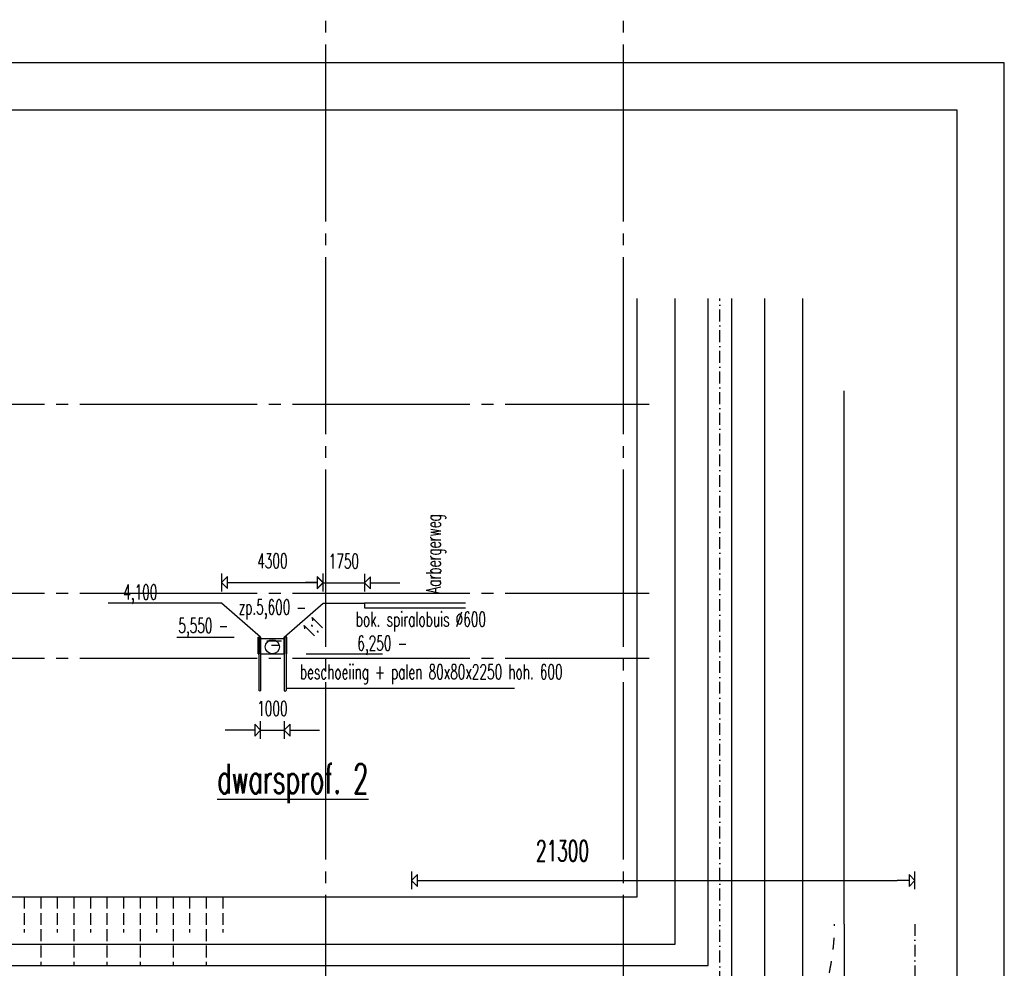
# Model space of a CAD drawing. Extents: x 0 to 295580, y 0 to 170026.
# Tile 30 of 30: x 252327 to 294000, y 129878 to 170026. Entities that reach past the tile are written whole.
import ezdxf
from ezdxf.enums import TextEntityAlignment as Align

# ---------------------------------------------------------------- set-up
doc = ezdxf.new("R2010")
doc.units = 0
doc.header["$LTSCALE"] = 250
doc.header["$PDMODE"] = 3
for name, pattern in [('CENTRE_S', [3.5, 2, -0.75, 0, -0.75]), ('HIDDEN_M', [2.75, 2, -0.75]), ('STRAMIEN_X', [36, 30, -2, 2, -2]), ('STRIPE_M', [4, 2, -2])]:
    doc.linetypes.add(name, pattern=pattern)
doc.layers.get('0').update_dxf_attribs({"linetype": 'CONTINUOUS'})
doc.layers.get('DEFPOINTS').update_dxf_attribs({"linetype": 'CONTINUOUS'})
for name, color, linetype in [('B0', 51, 'CONTINUOUS'), ('B1', 52, 'CONTINUOUS'), ('B2', 30, 'CONTINUOUS'), ('B3', 110, 'CONTINUOUS'), ('BCL1', 71, 'CENTRE_S'), ('BHL2', 63, 'HIDDEN_M'), ('BTXT2', 123, 'CONTINUOUS'), ('BTXT3', 150, 'CONTINUOUS'), ('BTXT4', 171, 'CONTINUOUS'), ('HULP-DR', 254, 'STRIPE_M'), ('MEETLIJNEN', 20, 'STRAMIEN_X'), ('XA-03', 144, 'CONTINUOUS'), ('XA-07', 140, 'CONTINUOUS'), ('XA-10', 130, 'CONTINUOUS')]:
    doc.layers.add(name, color=color, linetype=linetype)
doc.styles.add('SIMPLEX06', font='SIMPLEX.shx', dxfattribs={"width": 0.6, "height": 625})
doc.styles.get("Standard").update_dxf_attribs({"font": 'txt.shx'})
doc.styles.add('XG-TH', font='ISO.SHX')
doc.dimstyles.get("Standard").update_dxf_attribs({"dimscale": 250, "dimtxt": 3, "dimasz": 3, "dimexe": 3, "dimexo": 3, "dimgap": 2, "dimtad": 0, "dimdec": 4, "dimzin": 1, "dimtxsty": 'STANDARD', "dimblk": 'MP1', "dimcen": -3, "dimdle": 1.25, "dimse1": 1, "dimse2": 1, "dimclrd": 256, "dimclre": 256, "dimclrt": 256, "dimazin": 3, "dimtfac": 0.666667, "dimtdec": 4, "dimtix": 1, "dimtmove": 0, "dimatfit": 3, "dimtvp": 0.8, "dimtolj": 1, "dimtzin": 0})

# ---------------------------------------------------------------- blocks, each defined once
blk = doc.blocks.new('MP1')
for p, q in [((-0.333, 0), (-1, 0)), ((-0.333, 0.333), (-0.333, -0.333)), ((0, 0), (-0.333, 0.333)), ((0, 0), (-0.333, -0.333)), ((0, -0.5), (0, 0.5))]:
    blk.add_line(p, q)
blk = doc.blocks.new('*D5')
at = {"linetype": 'BYBLOCK'}
for p, q in [((269906, 100416), (269156, 100416)), ((270656, 100416), (271656, 100416)), ((272406, 100416), (273156, 100416))]:
    blk.add_line(p, q, dxfattribs=at)
at = {"layer": 'DEFPOINTS', "color": 0, "linetype": 'BYBLOCK'}
for p in [(270656, 102058), (271656, 102058), (271656, 100416)]:
    blk.add_point(p, dxfattribs=at)
at = {"linetype": 'BYBLOCK', "xscale": 750, "yscale": 750, "zscale": 750}
blk.add_blockref('MP1', (270656, 100416), dxfattribs=at)
at = {"linetype": 'BYBLOCK', "xscale": 750, "yscale": 750, "zscale": 750, "rotation": 180}
blk.add_blockref('MP1', (271656, 100416), dxfattribs=at)
at = {"linetype": 'BYBLOCK', "style": 'SIMPLEX06', "width": 0.6}
blk.add_text('1000', height=625, dxfattribs=at).set_placement((271156, 101016), align=Align.CENTER)
blk = doc.blocks.new('*D4')
at = {"linetype": 'BYBLOCK'}
blk.add_line((269756, 105079), (272556, 105079), dxfattribs=at)
at = {"layer": 'DEFPOINTS', "color": 0, "linetype": 'BYBLOCK'}
for p in [(273306, 105079), (269006, 104204), (273306, 104204)]:
    blk.add_point(p, dxfattribs=at)
at = {"linetype": 'BYBLOCK', "xscale": 750, "yscale": 750, "zscale": 750, "rotation": 180}
blk.add_blockref('MP1', (269006, 105079), dxfattribs=at)
at = {"linetype": 'BYBLOCK', "xscale": 750, "yscale": 750, "zscale": 750}
blk.add_blockref('MP1', (273306, 105079), dxfattribs=at)
at = {"linetype": 'BYBLOCK', "style": 'SIMPLEX06', "width": 0.6}
blk.add_text('4300', height=625, dxfattribs=at).set_placement((271156, 105679), align=Align.CENTER)
blk = doc.blocks.new('*D6')
at = {"linetype": 'BYBLOCK'}
for p, q in [((272556, 88514), (271806, 88514)), ((273306, 88514), (275056, 88514)), ((275806, 88514), (276556, 88514))]:
    blk.add_line(p, q, dxfattribs=at)
at = {"layer": 'DEFPOINTS', "color": 0, "linetype": 'BYBLOCK'}
for p in [(275056, 88514), (273306, 87652), (275056, 87652)]:
    blk.add_point(p, dxfattribs=at)
at = {"linetype": 'BYBLOCK', "xscale": 750, "yscale": 750, "zscale": 750}
blk.add_blockref('MP1', (273306, 88514), dxfattribs=at)
at = {"linetype": 'BYBLOCK', "xscale": 750, "yscale": 750, "zscale": 750, "rotation": 180}
blk.add_blockref('MP1', (275056, 88514), dxfattribs=at)
at = {"linetype": 'BYBLOCK', "style": 'SIMPLEX06', "width": 0.6}
blk.add_text('1750', height=625, dxfattribs=at).set_placement((274181, 89114), align=Align.CENTER)
blk = doc.blocks.new('AMW_TITLE')
at = {"layer": 'XA-03'}
blk.add_lwpolyline([(0, 0), (1470, 0), (1470, 841), (0, 841)], close=True, dxfattribs=at)
at = {"layer": 'XA-07'}
blk.add_lwpolyline([(10, 10), (1460, 10), (1460, 831), (10, 831)], close=True, dxfattribs=at)
at = {"color": 143, "style": 'XG-TH'}
for tag, p in [('23', (1284.73, 91.51)), ('19', (1284.73, 86.78)), ('15', (1284.73, 82.05)), ('11', (1284.73, 77.32))]:
    blk.add_attdef(tag, text='', height=3, dxfattribs=at).set_placement(p, align=Align.MIDDLE)
at = {"layer": 'XA-03', "style": 'XG-TH'}
for tag, p in [('24', (1290.02, 90.68)), ('25', (1410.5, 90.68)), ('26', (1427.02, 90.68)), ('20', (1290.02, 85.95)), ('21', (1410.5, 85.95)), ('22', (1427.02, 85.95)), ('16', (1290.02, 81.22)), ('17', (1410.5, 81.22)), ('18', (1427.02, 81.22)), ('12', (1290.02, 76.49)), ('13', (1410.5, 76.49)), ('14', (1427.02, 76.49)), ('8', (1365.51, 33.61)), ('9', (1391.03, 33.61)), ('10', (1410.5, 24.15))]:
    blk.add_attdef(tag, p, '', height=2.3, dxfattribs=at)
at = {"layer": 'XA-07', "style": 'XG-TH'}
for tag, p in [('4', (1283.94, 62.53)), ('5', (1283.94, 53.87)), ('6', (1283.94, 45.21)), ('7', (1429.87, 34.21)), ('1', (1417.43, 14.4)), ('2', (1427.05, 14.4))]:
    blk.add_attdef(tag, p, '', height=4.5, dxfattribs=at)
at = {"layer": 'XA-10', "style": 'XG-TH'}
blk.add_attdef('3', (1443.91, 14.4), '', height=6.3, dxfattribs=at)

msp = doc.modelspace()

# ---------------------------------------------------------------- linework, layer by layer
at = {"layer": 'B1'}
for p, q in [((280066.02688, 130902.83576), (280066.02688, 158223.41796)), ((283866.02688, 127602.83576), (283866.02688, 158223.41796)), ((45176.02688, 130902.83576), (280066.02688, 130902.83576))]:
    msp.add_line(p, q, dxfattribs=at)
at = {"layer": 'B2'}
for p, q in [((278466.02688, 132902.83576), (278466.02688, 158223.41796)), ((281466.02688, 130002.83576), (281466.02688, 158223.41796)), ((282466.02688, 128502.83576), (282466.02688, 158223.41796)), ((285466.02688, 125602.83576), (285466.02688, 158223.41796)), ((287216.02688, 131752.83576), (287216.02688, 154324.06091)), ((260872.82198, 145332.4246), (256076.78861, 145332.4246)), ((265172.82198, 145332.4246), (266922.82198, 145332.4246)), ((266922.82198, 145332.4246), (266922.82198, 145132.4246)), ((271195.56202, 145332.4246), (266922.82198, 145332.4246)), ((266922.82198, 145132.4246), (271195.56202, 145132.4246)), ((43176.02688, 132902.83576), (278466.02688, 132902.83576)), ((287216.02688, 131752.83576), (287216.02688, 106752.83576)), ((46062.05376, 130002.83576), (281466.02688, 130002.83576))]:
    msp.add_line(p, q, dxfattribs=at)
msp.add_circle((263022.82198, 143486.39123), 300, dxfattribs=at)
at = {"layer": 'B3'}
for p, q in [((262522.82198, 143886.39123), (260872.82198, 145332.4246)), ((263522.82198, 143886.39123), (265172.82198, 145332.4246)), ((262417.82198, 143186.39123), (262417.82198, 143886.39123)), ((262417.82198, 143886.39123), (262522.82198, 143886.39123)), ((262442.82198, 143186.39123), (262442.82198, 143886.39123)), ((262442.82198, 143886.39123), (262442.82198, 141636.39123)), ((262522.82198, 143186.39123), (262522.82198, 143886.39123)), ((262522.82198, 143886.39123), (262522.82198, 143836.39123)), ((262522.82198, 143886.39123), (262522.82198, 141636.39123)), ((263522.82198, 143186.39123), (263522.82198, 143886.39123)), ((263627.82198, 143886.39123), (263522.82198, 143886.39123)), ((263522.82198, 143886.39123), (263522.82198, 141636.39123)), ((263602.82198, 143186.39123), (263602.82198, 143886.39123)), ((263602.82198, 143886.39123), (263602.82198, 141636.39123)), ((263627.82198, 143186.39123), (263627.82198, 143886.39123)), ((262417.82198, 143186.39123), (262442.82198, 143186.39123)), ((262522.82198, 143186.39123), (263522.82198, 143186.39123)), ((263627.82198, 143186.39123), (263602.82198, 143186.39123)), ((262486.42173, 141602.24404), (262442.82198, 141636.39123)), ((262522.82198, 141636.39123), (262486.42173, 141602.24404)), ((263566.7805, 141596.66447), (263522.82198, 141636.39123)), ((263602.82198, 141636.39123), (263566.7805, 141596.66447))]:
    msp.add_line(p, q, dxfattribs=at)
at = {"layer": 'BCL1'}
for p, q in [((281966.02688, 129252.83576), (281966.02688, 158223.41796)), ((290216.02688, 131752.83576), (290216.02688, 27202.83576))]:
    msp.add_line(p, q, dxfattribs=at)
at = {"layer": 'BHL2'}
for p, q in [((252518.40795, 132902.83576), (252518.40795, 131392.51417)), ((253219.87136, 132902.83576), (253219.87136, 130002.83576)), ((253918.40795, 132902.83576), (253918.40795, 131392.51417)), ((254619.87136, 132902.83576), (254619.87136, 130002.83576)), ((255318.40795, 132902.83576), (255318.40795, 131392.51417)), ((256019.87136, 132902.83576), (256019.87136, 130002.83576)), ((256718.40795, 132902.83576), (256718.40795, 131392.51417)), ((257419.87136, 132902.83576), (257419.87136, 130002.83576)), ((258118.40795, 132902.83576), (258118.40795, 131392.51417)), ((258819.87136, 132902.83576), (258819.87136, 130002.83576)), ((259518.40795, 132902.83576), (259518.40795, 131392.51417)), ((260219.87136, 132902.83576), (260219.87136, 130002.83576)), ((260918.40795, 132902.83576), (260918.40795, 131392.51417))]:
    msp.add_line(p, q, dxfattribs=at)
at = {"layer": 'BTXT2', "linetype": 'BYBLOCK'}
msp.add_line((269666.02688, 133596.67563), (289466.02688, 133596.67563), dxfattribs=at)
at = {"layer": 'BTXT3'}
for p, q in [((261397.90591, 143875.7586), (258984.7795, 143875.7586)), ((262522.82198, 143836.39123), (263522.82198, 143836.39123)), ((262785.90719, 143730.62863), (263411.86855, 143730.62863)), ((262985.48907, 143558.28679), (263330.22142, 143558.28679)), ((264455.13749, 143186.39123), (267675.66334, 143186.39123)), ((273273.02799, 141724.73944), (263602.82198, 141724.73944))]:
    msp.add_line(p, q, dxfattribs=at)
at = {"layer": 'DEFPOINTS', "color": 0, "linetype": 'BYBLOCK'}
for p in [(268916.02688, 131755.3391), (290216.02688, 131755.3391)]:
    msp.add_point(p, dxfattribs=at)
at = {"layer": 'HULP-DR'}
msp.add_arc((277216.02688, 131752.83576), 9600, 270, 0, dxfattribs=at)
at = {"layer": 'MEETLIJNEN'}
for p, q in [((265283.07602, 35481.86636), (265283.07602, 170025.80184)), ((11877.32481, 153752.83576), (278973.09449, 153752.83576)), ((11877.32481, 145752.83576), (278973.09449, 145752.83576)), ((11877.32481, 143002.83576), (278973.09449, 143002.83576))]:
    msp.add_line(p, q, dxfattribs=at)
at = {"layer": 'MEETLIJNEN', "color": 1}
msp.add_line((277883.07602, 35481.86636), (277883.07602, 170025.80184), dxfattribs=at)

# ---------------------------------------------------------------- block references
at = {"layer": 'B0', "xscale": 200, "yscale": 200, "zscale": 200}
msp.add_blockref('AMW_TITLE', (0, 0), dxfattribs=at)
at = {"layer": 'BTXT2', "linetype": 'BYBLOCK', "xscale": 750, "yscale": 750, "zscale": 750, "rotation": 180}
msp.add_blockref('MP1', (268916.02688, 133596.67563), dxfattribs=at)
at = {"layer": 'BTXT2', "linetype": 'BYBLOCK', "xscale": 750, "yscale": 750, "zscale": 750}
msp.add_blockref('MP1', (290216.02688, 133596.67563), dxfattribs=at)

# ---------------------------------------------------------------- texts
at = {"layer": 'BTXT2', "linetype": 'BYBLOCK', "style": 'SIMPLEX06', "width": 0.6}
msp.add_text('21300', height=875, dxfattribs=at).set_placement((275300, 134413.83987), align=Align.CENTER)
at = {"layer": 'BTXT3', "style": 'SIMPLEX06', "width": 0.6}
for s, rotation, p in [('Aarbergerweg', 90, (270151.74422, 145743.99924)), ('1:1', 45, (264681.93509, 143820.05343))]:
    msp.add_text(s, height=625, rotation=rotation, dxfattribs=at).set_placement(p)
for s, p in [('4,100 -', (256707.73164, 145490.32956)), ('zp.5,600 -', (261597.48779, 144855.38592)), ('5,550 -', (259039.21092, 144075.31232)), ('bok. spiralobuis %%c600', (266550.97853, 144338.41478)), ('6,250 -', (266614.2506, 143322.45058)), ('beschoeiing + palen 80x80x2250 hoh. 600', (264184.26885, 142114.77624))]:
    msp.add_text(s, height=625, dxfattribs=at).set_placement(p)
at = {"layer": 'BTXT4', "style": 'SIMPLEX06', "width": 0.6}
msp.add_text('%%Udwarsprof. 2', height=1250, dxfattribs=at).set_placement((260687.21851, 137280.72322))

# ---------------------------------------------------------------- dimensions: what is measured, and where the dimension line sits
at = {"layer": 'BTXT3'}
for base, p1, p2, picture, middle, set_off in [((265172.82198, 146206.9088), (260872.82198, 145332.4246), (265172.82198, 145332.4246), '*D4', (263022.82198, 146806.9088), (-8132.89202, 41128.2729)), ((266922.82198, 146194.93403), (265172.82198, 145332.4246), (266922.82198, 145332.4246), '*D6', (266047.82198, 146794.93403), (-8132.89202, 57680.87903)), ((263522.82198, 139958.8359), (262522.82198, 141600.61872), (263522.82198, 141600.61872), '*D5', (263022.82198, 140558.8359), (-8132.89202, 39542.50039))]:
    dim = msp.add_linear_dim(base=base, p1=p1, p2=p2, dimstyle='STANDARD', dxfattribs=at)
    dim.commit()
    dim.dimension.update_dxf_attribs({"geometry": picture, "text_midpoint": middle, "insert": set_off})

doc.saveas('drawing.dxf')
